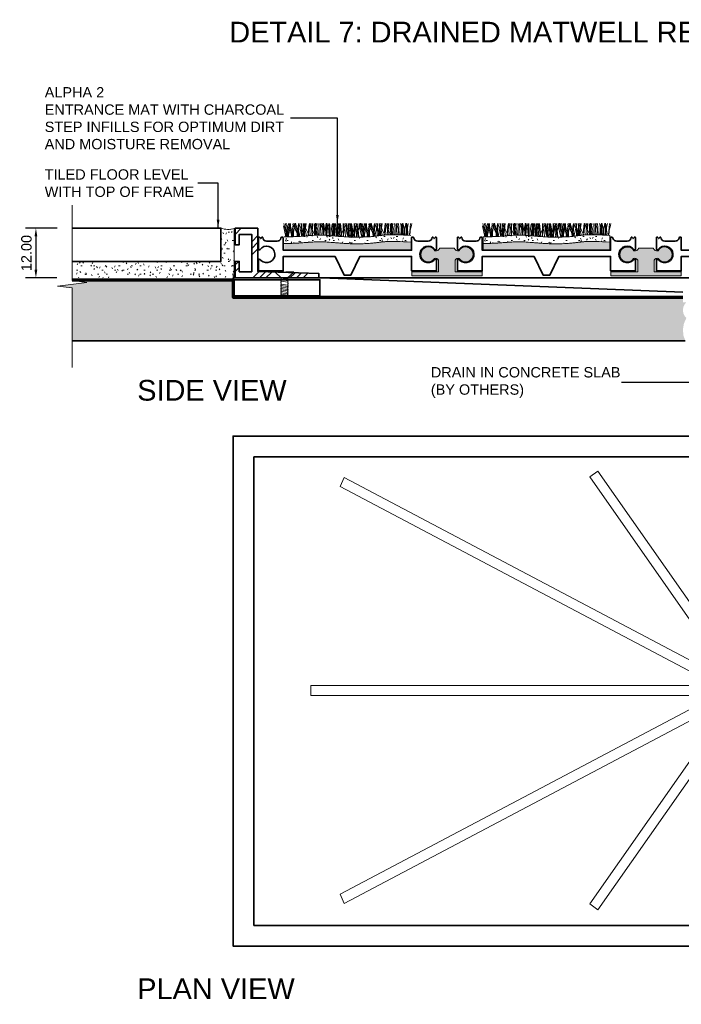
# Model space of a CAD drawing. Header units: millimetres. Extents: x -175 to 170, y -160 to 78.
# Tile 1 of 3: x -175 to -15, y -160 to 78. Entities that reach past the tile are written whole.
import ezdxf

# ---------------------------------------------------------------- set-up
doc = ezdxf.new("R2010")
doc.units = ezdxf.units.MM
for name, color, linetype, lineweight in [('FS-DETAIL', 3, 'Continuous', 35), ('FS-DETAIL-HATCH', 253, 'Continuous', 13), ('FS-DETAIL-THIN', 8, 'Continuous', 18), ('FS-DETAIL-WIDE', 4, 'Continuous', 70), ('FS-DIM', 14, 'Continuous', 15), ('FS-TEXT', 7, 'Continuous', 25)]:
    doc.layers.add(name, color=color, linetype=linetype, lineweight=lineweight)
doc.styles.add('Arial', font='arial.ttf', dxfattribs={"height": 2.5})
doc.dimstyles.new('Diagonal_2.5mm Arial', dxfattribs={"dimtxt": 2.5, "dimasz": 2, "dimexe": 2.5, "dimexo": 5, "dimgap": 1, "dimtad": 1, "dimzin": 0, "dimdsep": 46, "dimtxsty": 'Arial', "dimcen": 2, "dimdle": 4, "dimclrd": 256, "dimclre": 256, "dimclrt": 50, "dimaunit": 1, "dimadec": 0, "dimazin": 0, "dimtfac": 1, "dimtix": 1, "dimtmove": 2, "dimatfit": 3, "dimfxl": 1, "dimtvp": 1, "dimtolj": 1, "dimtzin": 0, "dimarcsym": 0})
doc.dimstyles.new('Diagonal_2.5mm Arial$7', dxfattribs={"dimtxt": 2.5, "dimasz": 2, "dimexe": 2.5, "dimexo": 5, "dimgap": 1, "dimtad": 0, "dimzin": 0, "dimdsep": 46, "dimtxsty": 'Arial', "dimcen": 2, "dimdle": 4, "dimclrd": 1, "dimclre": 256, "dimclrt": 7, "dimaunit": 1, "dimadec": 0, "dimazin": 0, "dimtfac": 1, "dimtix": 1, "dimtmove": 2, "dimatfit": 3, "dimfxl": 1, "dimtvp": 1, "dimtolj": 1, "dimtzin": 0, "dimarcsym": 0})

# ---------------------------------------------------------------- blocks, each defined once
blk = doc.blocks.new('SCREW_DETAIL6')
for p, q in [((3359.44, 1426.56), (3361.19, 1427.24)), ((3359.52, 1426.92), (3359.59, 1426.62)), ((3359.52, 1426.22), (3361.27, 1426.9)), ((3359.6, 1425.88), (3361.35, 1426.56)), ((3361.01, 1427.27), (3361.03, 1427.18)), ((3359.76, 1425.2), (3361.51, 1425.87)), ((3359.84, 1424.86), (3361.59, 1425.53)), ((3359.92, 1424.51), (3361.67, 1425.19)), ((3360, 1424.17), (3361.75, 1424.85)), ((3360.08, 1423.83), (3361.83, 1424.51)), ((3360.16, 1423.49), (3361.91, 1424.17)), ((3360.24, 1423.15), (3361.99, 1423.82)), ((3360.32, 1422.81), (3362.07, 1423.48)), ((3360.41, 1422.47), (3362.15, 1423.14))]:
    blk.add_line(p, q)
at = {"flags": 128}
for points in [[(3360.2, 1428.59), (3362.16, 1429.05), (3362.1, 1428.96)], [(3362.1, 1428.96), (3361, 1427.31), (3361.01, 1427.27)], [(3359.65, 1428.46), (3357.7, 1428), (3357.96, 1427.85)], [(3357.96, 1427.85), (3359.51, 1426.96), (3359.52, 1426.92)]]:
    blk.add_lwpolyline(points, dxfattribs=at)
for centre, start, end in [((3359.46, 1426.39), 289.2481, 97.9909), ((3359.54, 1426.05), 289.2481, 97.9909), ((3361.24, 1427.07), 108.5789, 277.3217), ((3361.32, 1426.73), 108.5789, 277.3217), ((3361.4, 1426.39), 108.5789, 277.3217), ((3361.48, 1426.05), 108.5789, 277.3217), ((3359.62, 1425.71), 289.2481, 97.9909), ((3359.7, 1425.36), 289.2481, 97.9909), ((3359.78, 1425.02), 289.2481, 97.9909), ((3359.87, 1424.68), 289.2481, 97.9909), ((3359.95, 1424.34), 289.2481, 97.9909), ((3360.03, 1424), 289.2481, 97.9909), ((3360.11, 1423.66), 289.2481, 97.9909), ((3361.56, 1425.71), 108.5789, 277.3217), ((3361.64, 1425.36), 108.5789, 277.3217), ((3361.73, 1425.02), 108.5789, 277.3217), ((3361.81, 1424.68), 108.5789, 277.3217), ((3361.89, 1424.34), 108.5789, 277.3217), ((3361.97, 1424), 108.5789, 277.3217), ((3362.05, 1423.66), 108.5789, 277.3217), ((3360.19, 1423.32), 289.2481, 97.9909), ((3360.27, 1422.97), 289.2481, 97.9909), ((3360.35, 1422.63), 289.2481, 97.9909), ((3360.43, 1422.29), 58.4639, 97.9909), ((3362.13, 1423.32), 108.5789, 277.3217), ((3362.21, 1422.97), 108.5789, 271.946)]:
    blk.add_arc(centre, 0.176, start, end)
blk = doc.blocks.new('CARPET-H-PROFILE-ALPHA')
for p, q in [((0.39, 0), (-0.21, 2.61)), ((0.46, 0.96), (-0.11, 3.23)), ((0.51, 0.96), (0.31, 3.23)), ((0.61, 2.87), (0.53, 3.23)), ((1.09, 0), (0.61, 2.87)), ((0.8, 0.96), (1, 3.23)), ((0.85, 0.96), (1.43, 3.23)), ((0.92, 0), (1.53, 2.61)), ((1.25, 2.61), (1.25, 3.23)), ((1.55, 2.19), (1.25, 3.23)), ((1.85, 0.02), (1.25, 2.61)), ((1.93, 0.96), (1.35, 3.23)), ((1.53, 2.61), (1.53, 3.23)), ((1.69, 0.02), (2.16, 2.87)), ((2.11, 2.98), (2.15, 3.23)), ((3.43, 0.17), (2.11, 2.98)), ((2.16, 2.87), (2.25, 3.23)), ((2.26, 0.96), (2.46, 3.23)), ((2.39, 2.19), (2.7, 3.28)), ((3.09, 0.96), (2.51, 3.23)), ((3.01, 2.19), (2.7, 3.28)), ((3.13, 0.07), (3.33, 2.57)), ((3.33, 2.57), (3.46, 3.23)), ((3.43, 0.96), (3.63, 3.23)), ((3.57, 0.09), (4.15, 2.61)), ((3.58, 2.98), (3.62, 3.23)), ((4.88, 0.19), (3.58, 2.98)), ((4.55, 0.96), (3.98, 3.23)), ((4.15, 2.61), (4.15, 3.23)), ((4.22, 3.23), (4.15, 0.13)), ((4.34, 0.14), (4.79, 2.87)), ((4.8, 0.18), (4.61, 3.23)), ((4.74, 2.98), (4.78, 3.23)), ((6, 0.27), (4.74, 2.98)), ((4.79, 2.87), (4.87, 3.23)), ((4.89, 0.96), (5.09, 3.23)), ((5.09, 1.56), (5.31, 3.23)), ((5.77, 0.25), (5.95, 2.57)), ((5.95, 2.57), (6.08, 3.22)), ((6.26, 0.29), (6.08, 3.22)), ((6.2, 2.98), (6.24, 3.25)), ((7.42, 0.36), (6.2, 2.98)), ((6.35, 2.72), (6.24, 3.25)), ((6.65, 1.59), (6.35, 2.72)), ((6.63, 3.23), (6.7, 2.27)), ((6.84, 3.23), (6.78, 0.32)), ((7.42, 0.36), (7.24, 3.23)), ((7.29, 1.82), (7.4, 2.64)), ((7.4, 2.64), (7.56, 3.3)), ((7.56, 2.94), (7.56, 3.3)), ((7.56, 1.63), (7.56, 2.94)), ((7.71, 1.56), (7.94, 3.23)), ((7.81, 2.72), (7.71, 3.23)), ((8.11, 1.59), (7.81, 2.72)), ((8.34, 3.23), (8.39, 2.83)), ((8.39, 2.83), (8.46, 1.78)), ((8.88, 0.38), (8.7, 3.23)), ((8.75, 1.82), (8.86, 2.64)), ((8.86, 2.64), (9.01, 3.24)), ((8.98, 2.72), (8.87, 3.23)), ((9.28, 1.59), (8.98, 2.72)), ((9.25, 3.23), (9.33, 2.27)), ((9.61, 2.64), (9.44, 3.3)), ((9.44, 2.94), (9.44, 3.3)), ((9.44, 1.63), (9.44, 2.94)), ((9.72, 1.82), (9.61, 2.64)), ((9.91, 1.82), (10.03, 2.64)), ((10.08, 2.83), (10.01, 1.78)), ((10.03, 2.64), (10.19, 3.3)), ((10.13, 3.23), (10.08, 2.83)), ((10.19, 2.94), (10.19, 3.3)), ((10.19, 1.63), (10.19, 2.94)), ((10.38, 3.23), (10.31, 2.27)), ((10.44, 2.72), (10.34, 3.23)), ((10.36, 1.59), (10.66, 2.72)), ((10.74, 1.59), (10.44, 2.72)), ((10.66, 2.72), (10.76, 3.23)), ((10.91, 2.94), (10.91, 3.23)), ((10.91, 1.63), (10.91, 2.94)), ((10.96, 3.23), (11.01, 2.83)), ((11.01, 2.83), (11.09, 1.78)), ((11.38, 1.82), (11.49, 2.64)), ((11.49, 2.64), (11.64, 3.24)), ((11.92, 1.56), (11.7, 3.23)), ((11.84, 3.23), (11.77, 2.27)), ((12.23, 2.64), (12.07, 3.3)), ((12.07, 2.94), (12.07, 3.3)), ((12.07, 1.63), (12.07, 2.94)), ((12.21, 0.18), (12.39, 3.23)), ((12.35, 1.82), (12.23, 2.64)), ((12.71, 2.83), (12.63, 1.78)), ((12.76, 3.23), (12.71, 2.83)), ((12.79, 3.23), (12.86, 0.13)), ((13, 3.23), (12.93, 2.27)), ((12.98, 1.59), (13.28, 2.72)), ((13.38, 1.56), (13.16, 3.23)), ((13.28, 2.72), (13.39, 3.23)), ((13.53, 2.94), (13.53, 3.23)), ((13.53, 1.63), (13.53, 2.94)), ((13.68, 2.57), (13.55, 3.23)), ((13.58, 0.17), (14.9, 2.98)), ((13.88, 0.05), (13.68, 2.57)), ((14.26, 3.23), (14.32, 0.13)), ((14.54, 1.56), (14.32, 3.23)), ((14.47, 3.23), (14.4, 2.27)), ((14.84, 2.87), (14.76, 3.23)), ((14.82, 0.02), (15.02, 3.22)), ((15.33, -0.04), (14.84, 2.87)), ((14.9, 2.98), (14.86, 3.23)), ((15.15, 2.57), (15.02, 3.22)), ((15.35, -0.04), (15.15, 2.57)), ((15.42, 3.23), (15.48, 0.13)), ((15.48, 2.61), (15.48, 3.23)), ((16.11, -0.07), (15.48, 2.61)), ((16.01, 1.56), (15.79, 3.23)), ((16.21, 0.96), (16.01, 3.23)), ((16.31, 2.57), (16.18, 3.23)), ((16.21, 0.17), (17.52, 2.98)), ((16.31, 2.87), (16.23, 3.23)), ((16.8, -0.06), (16.31, 2.87)), ((16.52, -0.09), (16.31, 2.57)), ((16.55, 0.96), (17.12, 3.23)), ((16.88, 3.23), (16.95, 0.13)), ((16.95, 2.61), (16.95, 3.23)), ((17.24, 2.19), (16.95, 3.23)), ((17.58, -0.1), (16.95, 2.61)), ((17.47, 2.87), (17.39, 3.23)), ((17.96, -0.06), (17.47, 2.87)), ((17.52, 2.98), (17.48, 3.23)), ((17.77, 2.57), (17.64, 3.23)), ((17.98, -0.1), (17.77, 2.57)), ((18.08, 2.19), (18.4, 3.28)), ((18.11, 2.61), (18.11, 3.23)), ((18.73, -0.09), (18.11, 2.61)), ((18.78, 0.96), (18.21, 3.23)), ((18.71, 2.19), (18.4, 3.28)), ((18.83, 0.96), (18.63, 3.23)), ((18.93, 2.87), (18.85, 3.23)), ((19.42, -0.06), (18.93, 2.87)), ((19.12, 0.96), (19.32, 3.23)), ((19.17, 0.96), (19.75, 3.23)), ((19.22, -0.07), (19.85, 2.61)), ((19.57, 2.61), (19.57, 3.23)), ((19.87, 2.19), (19.57, 3.23)), ((20.18, -0.02), (19.57, 2.61)), ((20.25, 0.96), (19.67, 3.23)), ((19.85, 2.61), (19.85, 3.23)), ((20, -0.03), (20.48, 2.87)), ((20.43, 2.98), (20.47, 3.23)), ((21.74, 0.17), (20.43, 2.98)), ((20.48, 2.87), (20.57, 3.23)), ((20.58, 0.96), (20.78, 3.23)), ((20.71, 2.19), (21.02, 3.28)), ((21.41, 0.96), (20.83, 3.23)), ((21.33, 2.19), (21.02, 3.28)), ((21.45, 0.08), (21.65, 2.57)), ((21.65, 2.57), (21.78, 3.23)), ((21.74, 0.96), (21.95, 3.23)), ((21.9, 2.98), (21.94, 3.23)), ((21.9, 0.14), (22.47, 2.61)), ((23.15, 0.29), (21.92, 2.93)), ((22.87, 0.96), (22.29, 3.23)), ((22.47, 2.61), (22.47, 3.23)), ((22.53, 3.23), (22.47, 0.2)), ((22.67, 0.23), (23.11, 2.87)), ((23.12, 0.29), (22.93, 3.23)), ((23.06, 2.98), (23.1, 3.23)), ((24.26, 0.4), (23.06, 2.98)), ((23.11, 2.87), (23.19, 3.23)), ((23.21, 0.96), (23.41, 3.23)), ((23.41, 1.56), (23.63, 3.23)), ((24.1, 0.39), (24.27, 2.57)), ((24.27, 2.57), (24.4, 3.22)), ((24.57, 0.43), (24.4, 3.22)), ((24.52, 2.98), (24.56, 3.25)), ((25.69, 0.47), (24.52, 2.98)), ((24.67, 2.72), (24.56, 3.25)), ((24.97, 1.59), (24.67, 2.72)), ((24.95, 3.23), (25.02, 2.27)), ((25.16, 3.23), (25.1, 0.47)), ((25.73, 0.47), (25.56, 3.23)), ((25.61, 1.82), (25.72, 2.64)), ((25.72, 2.64), (25.88, 3.3)), ((25.88, 2.94), (25.88, 3.3)), ((25.88, 1.63), (25.88, 2.94)), ((26.03, 1.56), (26.25, 3.23)), ((26.13, 2.72), (26.03, 3.23)), ((26.43, 1.59), (26.13, 2.72)), ((26.66, 3.23), (26.71, 2.83)), ((26.71, 2.83), (26.78, 1.78)), ((27.19, 0.48), (27.02, 3.23)), ((27.07, 1.82), (27.18, 2.64)), ((27.18, 2.64), (27.33, 3.24)), ((27.29, 2.72), (27.19, 3.23)), ((27.59, 1.59), (27.29, 2.72)), ((27.57, 3.23), (27.65, 2.27)), ((28.22, 2.64), (28.07, 3.24)), ((28.33, 1.82), (28.22, 2.64)), ((28.23, 1.82), (28.34, 2.64)), ((28.34, 2.64), (28.51, 3.3)), ((28.51, 2.94), (28.51, 3.3)), ((28.51, 1.63), (28.51, 2.94)), ((28.69, 2.83), (28.62, 1.78)), ((28.76, 2.72), (28.66, 3.23)), ((28.74, 3.23), (28.69, 2.83)), ((29.06, 1.59), (28.76, 2.72)), ((28.97, 1.59), (29.27, 2.72)), ((29.27, 2.72), (29.37, 3.23)), ((29.28, 3.23), (29.33, 2.83)), ((29.33, 2.83), (29.41, 1.78)), ((29.52, 2.94), (29.52, 3.3)), ((29.68, 2.64), (29.52, 3.3)), ((29.52, 1.63), (29.52, 2.94)), ((29.79, 1.82), (29.68, 2.64)), ((29.7, 1.82), (29.81, 2.64)), ((29.81, 2.64), (29.96, 3.24)), ((30.45, 3.23), (30.38, 2.27)), ((30.43, 1.59), (30.73, 2.72)), ((30.73, 2.72), (30.83, 3.23)), ((1.12, 0), (0.39, 2.19)), ((0.55, 0), (0.46, 0.96)), ((0.51, 0), (0.51, 0.96)), ((0.77, 0), (0.85, 0.96)), ((0.8, 0), (0.8, 0.96)), ((2.27, 0.03), (1.55, 2.19)), ((1.66, 0.01), (2.39, 2.19)), ((2.01, 0.02), (1.93, 0.96)), ((2.26, 0.03), (2.26, 0.96)), ((3.71, 0.1), (3.01, 2.19)), ((3.17, 0.07), (3.09, 0.96)), ((3.43, 0.08), (3.43, 0.96)), ((3.43, 0.08), (3.43, 0.17)), ((4.62, 0.17), (4.55, 0.96)), ((4.89, 0.19), (4.89, 0.96)), ((5.36, 0.22), (5.09, 1.56)), ((6.65, 0.92), (6.65, 1.59)), ((6.82, 0.33), (6.65, 0.92)), ((6.7, 2.27), (6.81, 0.47)), ((6.81, 0.47), (6.8, 0.33)), ((7.4, 1.29), (7.29, 1.82)), ((7.48, 0.77), (7.4, 1.29)), ((7.44, 0.36), (7.48, 0.77)), ((7.64, 0.37), (7.56, 1.63)), ((7.96, 0.37), (7.71, 1.56)), ((8.11, 0.92), (8.11, 1.59)), ((8.27, 0.38), (8.11, 0.92)), ((8.46, 1.78), (8.46, 0.58)), ((8.46, 0.58), (8.47, 0.38)), ((8.86, 1.29), (8.75, 1.82)), ((8.94, 0.77), (8.86, 1.29)), ((8.9, 0.37), (8.94, 0.77)), ((9.28, 0.92), (9.28, 1.59)), ((9.43, 0.37), (9.28, 0.92)), ((9.33, 2.27), (9.44, 0.47)), ((9.37, 0.37), (9.44, 1.63)), ((9.44, 0.47), (9.43, 0.37)), ((9.53, 0.77), (9.61, 1.29)), ((9.57, 0.36), (9.53, 0.77)), ((9.61, 1.29), (9.72, 1.82)), ((10.03, 1.29), (9.91, 1.82)), ((10.01, 0.58), (10, 0.34)), ((10.01, 1.78), (10.01, 0.58)), ((10.1, 0.77), (10.03, 1.29)), ((10.06, 0.34), (10.1, 0.77)), ((10.31, 2.27), (10.19, 0.47)), ((10.27, 0.33), (10.19, 1.63)), ((10.19, 0.33), (10.36, 0.92)), ((10.19, 0.47), (10.2, 0.33)), ((10.36, 0.92), (10.36, 1.59)), ((10.74, 0.92), (10.74, 1.59)), ((10.92, 0.28), (10.74, 0.92)), ((10.83, 0.29), (10.91, 1.63)), ((11.09, 1.78), (11.09, 0.58)), ((11.09, 0.58), (11.1, 0.27)), ((11.49, 1.29), (11.38, 1.82)), ((11.56, 0.77), (11.49, 1.29)), ((11.52, 0.24), (11.56, 0.77)), ((11.65, 0.23), (11.92, 1.56)), ((11.77, 2.27), (11.66, 0.47)), ((11.66, 0.47), (11.67, 0.22)), ((11.98, 0.2), (12.07, 1.63)), ((12.16, 0.77), (12.23, 1.29)), ((12.21, 0.18), (12.16, 0.77)), ((12.23, 1.29), (12.35, 1.82)), ((12.63, 0.58), (12.62, 0.15)), ((12.63, 1.78), (12.63, 0.58)), ((12.76, 0.13), (12.98, 0.92)), ((12.93, 2.27), (12.82, 0.47)), ((12.82, 0.47), (12.84, 0.13)), ((12.98, 0.92), (12.98, 1.59)), ((13.09, 0.11), (13.38, 1.56)), ((13.44, 0.08), (13.53, 1.63)), ((13.58, 0.07), (13.58, 0.17)), ((14.23, 0.02), (14.54, 1.56)), ((14.4, 2.27), (14.28, 0.47)), ((14.28, 0.47), (14.31, 0.02)), ((14.32, 0.13), (14.32, 0.02)), ((14.81, -0.01), (14.82, 0.02)), ((15.48, 0.13), (15.48, -0.05)), ((15.68, -0.06), (16.01, 1.56)), ((16.21, -0.08), (16.21, 0.96)), ((16.21, -0.08), (16.21, 0.17)), ((16.45, -0.08), (16.55, 0.96)), ((16.95, 0.13), (16.94, -0.1)), ((18.01, -0.1), (17.24, 2.19)), ((17.32, -0.1), (18.08, 2.19)), ((19.46, -0.06), (18.71, 2.19)), ((18.87, -0.09), (18.78, 0.96)), ((18.83, -0.09), (18.83, 0.96)), ((19.08, -0.08), (19.17, 0.96)), ((19.12, -0.08), (19.12, 0.96)), ((20.6, 0.01), (19.87, 2.19)), ((19.97, -0.04), (20.71, 2.19)), ((20.33, -0.01), (20.25, 0.96)), ((20.58, 0.01), (20.58, 0.96)), ((22.01, 0.15), (21.33, 2.19)), ((21.48, 0.09), (21.41, 0.96)), ((21.74, 0.12), (21.74, 0.96)), ((21.74, 0.12), (21.74, 0.17)), ((22.93, 0.27), (22.87, 0.96)), ((23.21, 0.3), (23.21, 0.96)), ((23.65, 0.36), (23.41, 1.56)), ((24.97, 0.92), (24.97, 1.59)), ((25.1, 0.47), (24.97, 0.92)), ((25.02, 2.27), (25.13, 0.47)), ((25.72, 1.29), (25.61, 1.82)), ((25.79, 0.77), (25.72, 1.29)), ((25.77, 0.47), (25.79, 0.77)), ((25.95, 0.47), (25.88, 1.63)), ((26.26, 0.47), (26.03, 1.56)), ((26.43, 0.92), (26.43, 1.59)), ((26.56, 0.47), (26.43, 0.92)), ((26.78, 1.78), (26.78, 0.58)), ((26.78, 0.58), (26.79, 0.47)), ((27.18, 1.29), (27.07, 1.82)), ((27.26, 0.77), (27.18, 1.29)), ((27.23, 0.48), (27.26, 0.77)), ((27.59, 0.92), (27.59, 1.59)), ((27.73, 0.46), (27.59, 0.92)), ((27.65, 2.27), (27.76, 0.47)), ((27.76, 0.47), (27.76, 0.45)), ((28.14, 0.77), (28.22, 1.29)), ((28.17, 0.43), (28.14, 0.77)), ((28.22, 1.29), (28.33, 1.82)), ((28.34, 1.29), (28.23, 1.82)), ((28.42, 0.77), (28.34, 1.29)), ((28.39, 0.42), (28.42, 0.77)), ((28.58, 0.41), (28.51, 1.63)), ((28.62, 0.58), (28.61, 0.41)), ((28.62, 1.78), (28.62, 0.58)), ((28.82, 0.4), (28.97, 0.92)), ((28.97, 0.92), (28.97, 1.59)), ((29.06, 0.92), (29.06, 1.59)), ((29.21, 0.38), (29.06, 0.92)), ((29.41, 1.78), (29.41, 0.58)), ((29.41, 0.58), (29.41, 0.37)), ((29.44, 0.37), (29.52, 1.63)), ((29.61, 0.77), (29.68, 1.29)), ((29.64, 0.36), (29.61, 0.77)), ((29.68, 1.29), (29.79, 1.82)), ((29.81, 1.29), (29.7, 1.82)), ((29.88, 0.77), (29.81, 1.29)), ((29.84, 0.35), (29.88, 0.77)), ((30.26, 0.33), (30.43, 0.92)), ((30.38, 2.27), (30.27, 0.47)), ((30.27, 0.47), (30.28, 0.33)), ((30.43, 0.92), (30.43, 1.59)), ((16.79, -0.1), (16.8, -0.06)), ((17.95, -0.11), (17.96, -0.06))]:
    blk.add_line(p, q)
blk = doc.blocks.new('*D2')
at = {"layer": 'Defpoints', "color": 0, "transparency": 16777216}
for p in [(-161.15, 27.66), (-171.26, 15.66), (-161.23, 15.66)]:
    blk.add_point(p, dxfattribs=at)
at = {"layer": 'FS-DIM', "lineweight": -2, "transparency": 16777216}
for p, q in [((-166.15, 27.66), (-173.76, 27.66)), ((-171.26, 25.66), (-171.26, 17.66)), ((-166.23, 15.66), (-173.76, 15.66))]:
    blk.add_line(p, q, dxfattribs=at)
at = {"layer": 'FS-DIM', "transparency": 16777216}
for points in [[(-171.6, 25.66), (-170.93, 25.66), (-171.26, 27.66)], [(-171.6, 17.66), (-170.93, 17.66), (-171.26, 15.66)]]:
    blk.add_solid(points, dxfattribs=at)
at = {"layer": 'FS-DIM', "color": 50, "transparency": 16777216, "insert": (-173.54, 21.66), "char_height": 2.5, "attachment_point": 5, "rotation": 90, "style": 'Arial'}
blk.add_mtext('\\A1;12.00', dxfattribs=at)

msp = doc.modelspace()

# ---------------------------------------------------------------- hatches: boundary and pattern name
at = {"layer": 'FS-DETAIL-HATCH'}
h = msp.add_hatch(dxfattribs=at)
h.set_pattern_fill('FP_3', color=256, style=0, pattern_type=2)
h.set_pattern_definition([(0, (-1518.8235, -3298.6579), (4.064, 1.016), [0.335, -2.713, 0.335, -2.713, -16.256]), (0, (-1518.8235, -3298.6579), (4.064, 1.016), [-6.096, 0.335, -5.761, 0.335, -2.713, -7.112]), (0, (-1518.8235, -3298.6579), (4.064, 1.016), [-15.24, 0.335, -1.697, 0.335, -4.745]), (120, (-1517.2995, -3298.1499), (-2.9118818, 3.01152724), [0.335, -2.713, 0.335, -2.713, -16.256]), (120, (-1517.2995, -3298.1499), (-2.9118818, 3.01152724), [-6.096, 0.335, -5.761, 0.335, -2.713, -7.112]), (120, (-1517.2995, -3298.1499), (-2.9118818, 3.01152724), [-15.24, 0.335, -1.697, 0.335, -4.745]), (240, (-1516.7915, -3296.1179), (-1.1521182, -4.02752724), [0.335, -2.713, 0.335, -2.713, -16.256]), (240, (-1516.7915, -3296.1179), (-1.1521182, -4.02752724), [-6.096, 0.335, -5.761, 0.335, -2.713, -7.112]), (240, (-1516.7915, -3296.1179), (-1.1521182, -4.02752724), [-15.24, 0.335, -1.697, 0.335, -4.745])])
h.paths.add_polyline_path([(-162.506, 15.678), (-123.346, 15.678), (-123.346, 27.598), (-124.417, 27.395), (-125.506, 27.423), (-126.564, 27.682), (-126.564, 19.662), (-162.506, 19.662), (-162.506, 16.567)], flags=0)
h = msp.add_hatch(dxfattribs=at)
h.set_pattern_fill('FP_3', color=256, style=0, pattern_type=2)
h.set_pattern_definition([(45, (-1518.8235, -3298.658), (-4.490128, 4.490128), []), (45, (-1517.2365, -3298.658), (9e-16, 8.980256), []), (45, (-1520.4105, -3298.658), (9e-16, 8.980256), [])])
h.paths.add_polyline_path([(-123.158, 15.662), (-102.958, 15.662), (-102.958, 16.736), (-117.658, 17.18), (-117.658, 27.662), (-123.158, 27.662), (-123.158, 23.662), (-122.158, 23.662), (-122.158, 26.162), (-119.158, 26.162), (-119.158, 17.162), (-122.158, 17.162), (-122.158, 19.662), (-123.158, 19.662)], flags=0)
h = msp.add_hatch(dxfattribs=at)
h.set_pattern_fill('FP_4', color=256, style=0, pattern_type=2)
h.set_pattern_definition([(0, (-1518.8235, -3298.6579), (4.064, 1.016), [0.335, -2.713, 0.335, -2.713, -16.256]), (0, (-1518.8235, -3298.6579), (4.064, 1.016), [-6.096, 0.335, -5.761, 0.335, -2.713, -7.112]), (0, (-1518.8235, -3298.6579), (4.064, 1.016), [-15.24, 0.335, -1.697, 0.335, -4.745]), (120, (-1517.2995, -3298.1499), (-2.9118818, 3.01152724), [0.335, -2.713, 0.335, -2.713, -16.256]), (120, (-1517.2995, -3298.1499), (-2.9118818, 3.01152724), [-6.096, 0.335, -5.761, 0.335, -2.713, -7.112]), (120, (-1517.2995, -3298.1499), (-2.9118818, 3.01152724), [-15.24, 0.335, -1.697, 0.335, -4.745]), (240, (-1516.7915, -3296.1179), (-1.1521182, -4.02752724), [0.335, -2.713, 0.335, -2.713, -16.256]), (240, (-1516.7915, -3296.1179), (-1.1521182, -4.02752724), [-6.096, 0.335, -5.761, 0.335, -2.713, -7.112]), (240, (-1516.7915, -3296.1179), (-1.1521182, -4.02752724), [-15.24, 0.335, -1.697, 0.335, -4.745])])
h.paths.add_polyline_path([(-93.365, 23.886), (-92.206, 23.91), (-91.058, 23.969), (-89.929, 24.064), (-88.829, 24.194), (-87.693, 24.345), (-86.206, 24.458), (-83.904, 24.463), (-80.701, 24.306), (-80.701, 25.909), (-83.998, 26.071), (-86.206, 26.062), (-87.693, 25.948), (-88.829, 25.797), (-89.929, 25.668), (-91.058, 25.573), (-92.206, 25.513), (-93.365, 25.489), (-94.523, 25.499), (-95.67, 25.539), (-96.794, 25.6), (-98.93, 25.762), (-100.918, 25.915), (-101.873, 25.961), (-102.832, 25.977), (-103.839, 25.956), (-104.94, 25.895), (-107.456, 25.699), (-108.797, 25.627), (-110.116, 25.599), (-111.289, 25.595), (-111.289, 23.991), (-110.116, 23.995), (-108.797, 24.023), (-107.456, 24.096), (-104.94, 24.292), (-103.839, 24.353), (-102.832, 24.373), (-101.873, 24.358), (-100.918, 24.311), (-98.93, 24.158), (-96.794, 23.996), (-95.67, 23.935), (-94.523, 23.896)], flags=0)
for points in [[(-88.829, 22.413), (-80.701, 22.413), (-80.701, 24.306), (-82.886, 24.413), (-86.798, 24.413), (-87.693, 24.345), (-88.829, 24.194), (-89.929, 24.064), (-91.058, 23.969), (-92.206, 23.91), (-93.365, 23.886), (-94.523, 23.896), (-95.67, 23.935), (-96.794, 23.996), (-98.93, 24.158), (-100.918, 24.311), (-101.873, 24.358), (-102.832, 24.373), (-103.839, 24.353), (-104.94, 24.292), (-107.456, 24.096), (-108.797, 24.023), (-110.116, 23.995), (-111.289, 23.991), (-111.289, 22.413), (-89.929, 22.413)], [(-40.764, 22.413), (-32.635, 22.413), (-32.635, 24.306), (-34.821, 24.413), (-38.733, 24.413), (-39.628, 24.345), (-40.764, 24.194), (-41.864, 24.064), (-42.993, 23.969), (-44.141, 23.91), (-45.3, 23.886), (-46.458, 23.896), (-47.605, 23.935), (-48.729, 23.996), (-50.865, 24.158), (-52.853, 24.311), (-53.808, 24.358), (-54.767, 24.373), (-55.774, 24.353), (-56.875, 24.292), (-59.39, 24.096), (-60.732, 24.023), (-62.05, 23.995), (-63.224, 23.991), (-63.224, 22.413), (-41.864, 22.413)], [(-80.508, 16.145), (-63.5, 16.145), (-63.5, 17.145), (-70.004, 17.145), (-70.004, 19.968), (-69.903, 20.132), (-69.764, 20.267), (-69.597, 20.364), (-69.412, 20.417), (-69.219, 20.425), (-69.03, 20.385), (-68.748, 20.038), (-68.389, 19.771), (-67.974, 19.601), (-67.531, 19.539), (-67.086, 19.588), (-66.667, 19.745), (-66.299, 20.002), (-66.007, 20.341), (-65.807, 20.742), (-65.713, 21.179), (-65.73, 21.627), (-65.856, 22.056), (-66.085, 22.441), (-66.402, 22.758), (-66.787, 22.986), (-67.217, 23.112), (-67.665, 23.128), (-68.102, 23.033), (-68.503, 22.833), (-68.841, 22.54), (-69.097, 22.172), (-69.377, 22.18), (-69.648, 22.254), (-69.893, 22.39), (-70.1, 22.58), (-70.256, 22.813), (-73.753, 22.813), (-73.909, 22.58), (-74.115, 22.39), (-74.361, 22.254), (-74.632, 22.18), (-74.912, 22.172), (-75.168, 22.54), (-75.506, 22.833), (-75.907, 23.033), (-76.344, 23.128), (-76.792, 23.112), (-77.222, 22.986), (-77.607, 22.758), (-77.924, 22.441), (-78.153, 22.056), (-78.279, 21.627), (-78.296, 21.179), (-78.202, 20.742), (-78.002, 20.341), (-77.709, 20.002), (-77.342, 19.745), (-76.923, 19.588), (-76.478, 19.539), (-76.025, 19.605), (-75.62, 19.771), (-75.261, 20.038), (-74.979, 20.385), (-74.79, 20.425), (-74.597, 20.417), (-74.412, 20.364), (-74.245, 20.267), (-74.106, 20.132), (-74.004, 19.968), (-74.004, 17.145), (-80.508, 17.145)], [(-15.435, 16.145), (-15.435, 17.145), (-21.939, 17.145), (-21.939, 19.968), (-21.837, 20.132), (-21.699, 20.267), (-21.532, 20.364), (-21.347, 20.417), (-21.154, 20.425), (-20.965, 20.385), (-20.683, 20.038), (-20.323, 19.771), (-19.909, 19.601), (-19.466, 19.539), (-19.021, 19.588), (-18.601, 19.745), (-18.234, 20.002), (-17.942, 20.341), (-17.742, 20.742), (-17.648, 21.179), (-17.664, 21.627), (-17.791, 22.056), (-18.02, 22.441), (-18.337, 22.758), (-18.722, 22.986), (-19.152, 23.112), (-19.599, 23.128), (-20.037, 23.033), (-20.437, 22.833), (-20.776, 22.54), (-21.032, 22.172), (-21.312, 22.18), (-21.583, 22.254), (-21.828, 22.39), (-22.035, 22.58), (-22.191, 22.813), (-25.688, 22.813), (-25.844, 22.58), (-26.05, 22.39), (-26.296, 22.254), (-26.566, 22.18), (-26.847, 22.172), (-27.102, 22.54), (-27.441, 22.833), (-27.858, 23.036), (-28.279, 23.128), (-28.727, 23.112), (-29.156, 22.986), (-29.542, 22.758), (-29.858, 22.441), (-30.087, 22.056), (-30.214, 21.627), (-30.231, 21.179), (-30.136, 20.742), (-29.937, 20.341), (-29.644, 20.002), (-29.277, 19.745), (-28.858, 19.588), (-28.413, 19.539), (-27.97, 19.601), (-27.555, 19.771), (-27.196, 20.038), (-26.913, 20.385), (-26.724, 20.425), (-26.532, 20.417), (-26.346, 20.364), (-26.18, 20.267), (-26.041, 20.132), (-25.939, 19.968), (-25.939, 17.145), (-32.443, 17.145), (-32.443, 16.145), (-23.939, 16.145)]]:
    msp.add_hatch(color=256, dxfattribs=at).paths.add_polyline_path(points, flags=0)
h = msp.add_hatch(dxfattribs=at)
h.set_pattern_fill('FP_4', color=256, style=0, pattern_type=2)
h.set_pattern_definition([(0, (-1470.7583, -3298.6579), (4.064, 1.016), [0.335, -2.713, 0.335, -2.713, -16.256]), (0, (-1470.7583, -3298.6579), (4.064, 1.016), [-6.096, 0.335, -5.761, 0.335, -2.713, -7.112]), (0, (-1470.7583, -3298.6579), (4.064, 1.016), [-15.24, 0.335, -1.697, 0.335, -4.745]), (120, (-1469.2343, -3298.1499), (-2.9118818, 3.01152724), [0.335, -2.713, 0.335, -2.713, -16.256]), (120, (-1469.2343, -3298.1499), (-2.9118818, 3.01152724), [-6.096, 0.335, -5.761, 0.335, -2.713, -7.112]), (120, (-1469.2343, -3298.1499), (-2.9118818, 3.01152724), [-15.24, 0.335, -1.697, 0.335, -4.745]), (240, (-1468.7263, -3296.1179), (-1.1521182, -4.02752724), [0.335, -2.713, 0.335, -2.713, -16.256]), (240, (-1468.7263, -3296.1179), (-1.1521182, -4.02752724), [-6.096, 0.335, -5.761, 0.335, -2.713, -7.112]), (240, (-1468.7263, -3296.1179), (-1.1521182, -4.02752724), [-15.24, 0.335, -1.697, 0.335, -4.745])])
h.paths.add_polyline_path([(-45.3, 23.886), (-44.141, 23.91), (-42.993, 23.969), (-41.864, 24.064), (-40.764, 24.194), (-39.628, 24.345), (-38.141, 24.458), (-35.838, 24.463), (-32.635, 24.306), (-32.635, 25.909), (-35.933, 26.071), (-38.141, 26.062), (-39.628, 25.948), (-40.764, 25.797), (-41.864, 25.668), (-42.993, 25.573), (-44.141, 25.513), (-45.3, 25.489), (-46.458, 25.499), (-47.605, 25.539), (-48.729, 25.6), (-50.865, 25.762), (-52.853, 25.915), (-53.808, 25.961), (-54.767, 25.977), (-55.774, 25.956), (-56.875, 25.895), (-59.39, 25.699), (-60.732, 25.627), (-62.05, 25.599), (-63.224, 25.595), (-63.224, 23.991), (-62.05, 23.995), (-60.732, 24.023), (-59.39, 24.096), (-56.875, 24.292), (-55.774, 24.353), (-54.767, 24.373), (-53.808, 24.358), (-52.853, 24.311), (-50.865, 24.158), (-48.729, 23.996), (-47.605, 23.935), (-46.458, 23.896)], flags=0)
h = msp.add_hatch(dxfattribs=at)
h.set_pattern_fill('FP_3', color=256, style=0, pattern_type=2)
h.set_pattern_definition([(50, (-1519.0457, -3298.658), (7.174375, -0.628683), [0.75, -8.25]), (100.45, (-1518.446, -3298.711), (5.785598, 6.893719), [0.64, -7.01]), (46.18, (-1519.046, -3296.658), (10.672662, -1.655812), [1.125, -12.375]), (96.64, (-1518.156, -3296.798), (9.346212, 9.742055), [0.956, -10.517]), (351.184, (-1519.046, -3296.658), (9.346443, 9.74164), [0.9, -9.9]), (21, (-1518.0457, -3297.158), (5.969341, -4.026198), [0.75, -8.25]), (326, (-1518.046, -3297.158), (2.432792, 7.2513), [0.6, -6.6]), (71.451, (-1517.549, -3297.493), (8.402601, 3.225564), [0.637, -7.011]), (37.5, (-1519.0457, -3298.6579), (0.1215986, 3.3289385), [0.025, -6.52, 0.025, -6.7, -6.65]), (37.5, (-1519.0457, -3298.6579), (0.1215986, 3.3289385), [-13.27, 0.025, -6.625]), (7.5, (-1519.0457, -3298.658), (2.6306954, 3.944117), [0.025, -3.82, 0.025, -6.37, -2.55]), (7.5, (-1519.0457, -3298.658), (2.6306954, 3.944117), [-10.24, 0.025, -2.525]), (327.5, (-1521.2757, -3298.658), (5.337887, -0.2253338), [0.025, -2.5, 0.025, -7.8, -10.375]), (327.5, (-1521.2757, -3298.658), (5.337887, -0.2253338), [-10.35, 0.025, -10.35]), (317.5, (-1522.2757, -3298.658), (5.831567, 1.00132), [0.025, -3.25, 0.025, -5.18, -7.375]), (317.5, (-1522.2757, -3298.658), (5.831567, 1.00132), [-8.48, 0.025, -7.35])])
h.paths.add_polyline_path([(-14.434, 0.453), (-14.897, 1.813), (-15.011, 3.245), (-14.77, 4.662), (-14.189, 5.975), (-14.581, 6.441), (-14.855, 6.985), (-14.996, 7.578), (-14.996, 8.187), (-14.855, 8.779), (-14.581, 9.323), (-14.189, 9.789), (-15, 9.789), (-15, 11.039), (-123.689, 11.039), (-123.689, 15.224), (-162.506, 15.224), (-162.506, 15.043), (-158.951, 14.591), (-166.062, 13.688), (-162.506, 13.236), (-162.506, 0.453)])
h.paths.add_polyline_path([(162.506, 15.043), (162.506, 15.224), (123.404, 15.224), (123.404, 11.039), (15, 11.039), (15, 9.789), (14.189, 9.789), (14.581, 9.323), (14.855, 8.779), (14.996, 8.187), (14.996, 7.578), (14.855, 6.985), (14.581, 6.441), (14.189, 5.975), (14.77, 4.662), (15.011, 3.245), (14.897, 1.813), (14.434, 0.453), (162.506, 0.453), (162.506, 13.236), (158.951, 13.688), (166.062, 14.591)])

# ---------------------------------------------------------------- linework, layer by layer
at = {"layer": 'FS-DETAIL'}
for p, q in [((102.958, 15.678), (-102.958, 15.678)), ((-102.333, 15.678), (-15, 12.184))]:
    msp.add_line(p, q, dxfattribs=at)
for points in [[(-162.506, 27.672), (-126.59, 27.672), (-126.59, 19.662), (-162.506, 19.662)], [(-123.627, 15.224), (-123.627, 15.678), (-123.158, 15.678)]]:
    msp.add_lwpolyline(points, dxfattribs=at)
for points in [[(-117.658, 27.662), (-123.158, 27.662), (-123.158, 23.662), (-122.158, 23.662), (-122.158, 26.162), (-119.158, 26.162), (-119.158, 17.162), (-122.158, 17.162), (-122.158, 19.662), (-123.158, 19.662), (-123.158, 15.662), (-102.958, 15.662), (-102.958, 16.736), (-117.658, 17.18)], [(-123.384, 15.224), (-102.696, 15.224), (-102.696, 11.362), (-123.384, 11.362)], [(123.627, -145.661), (-123.627, -145.661), (-123.627, -22.522), (123.627, -22.522)], [(-118.627, -27.522), (118.627, -27.522), (118.627, -140.661), (-118.627, -140.661)]]:
    msp.add_lwpolyline(points, close=True, dxfattribs=at)
at = {"layer": 'FS-DETAIL', "flags": 128}
for points in [[(-111.537, 25.44), (-111.537, 22.337), (-80.537, 22.337), (-80.537, 25.44, -0.6495569), (-79.987, 25.252, 0.3507355), (-79.049, 24.537), (-76.537, 24.537, 0.4118059), (-75.592, 25.434, -0.667183), (-75.329, 25.443), (-75.104, 25.167), (-74.859, 25.437, -0.609352), (-74.537, 25.437), (-74.537, 22.537, -0.5370451), (-74.93, 22.528, 2.6436192), (-75.156, 19.89, -0.3215119), (-74.537, 20.137), (-74.537, 17.337), (-80.537, 17.337), (-80.537, 20.837), (-93.019, 20.837), (-95.206, 16.337), (-96.832, 16.337), (-99.019, 20.837), (-111.537, 20.837), (-111.537, 17.337), (-117.537, 17.337), (-117.537, 20.137, -0.3215119), (-116.918, 19.89, 2.6436192), (-117.144, 22.528, -0.5370451), (-117.537, 22.537), (-117.537, 25.437, -0.609352), (-117.215, 25.437), (-116.97, 25.167), (-116.745, 25.443, -0.667183), (-116.482, 25.434, 0.4118059), (-115.537, 24.537), (-113.026, 24.537, 0.3507355), (-112.087, 25.252, -0.6495569)], [(-63.472, 25.44), (-63.472, 22.337), (-32.472, 22.337), (-32.472, 25.44, -0.6495569), (-31.922, 25.252, 0.3507355), (-30.983, 24.537), (-28.472, 24.537, 0.4118059), (-27.527, 25.434, -0.667183), (-27.264, 25.443), (-27.039, 25.167), (-26.794, 25.437, -0.609352), (-26.472, 25.437), (-26.472, 22.537, -0.5370451), (-26.865, 22.528, 2.6436192), (-27.091, 19.89, -0.3215119), (-26.472, 20.137), (-26.472, 17.337), (-32.472, 17.337), (-32.472, 20.837), (-44.954, 20.837), (-47.141, 16.337), (-48.767, 16.337), (-50.954, 20.837), (-63.472, 20.837), (-63.472, 17.337), (-69.472, 17.337), (-69.472, 20.137, -0.3215119), (-68.853, 19.89, 2.6436192), (-69.078, 22.528, -0.5370451), (-69.472, 22.537), (-69.472, 25.437, -0.609352), (-69.15, 25.437), (-68.905, 25.167), (-68.68, 25.443, -0.667183), (-68.417, 25.434, 0.4118059), (-67.472, 24.537), (-64.96, 24.537, 0.3507355), (-64.022, 25.252, -0.6495569)]]:
    msp.add_lwpolyline(points, format="xyb", close=True, dxfattribs=at)
msp.add_lwpolyline([(-2.889, 20.837), (-15.407, 20.837), (-15.407, 17.337), (-21.407, 17.337), (-21.407, 20.137, -0.3215119), (-20.788, 19.89, 2.6436192), (-21.013, 22.528, -0.5370451), (-21.407, 22.537), (-21.407, 25.437, -0.609352), (-21.085, 25.437), (-20.84, 25.167), (-20.615, 25.443, -0.667183), (-20.352, 25.434, 0.4118059), (-19.407, 24.537), (-16.895, 24.537, 0.3507355), (-15.957, 25.252, -0.6495569), (-15.407, 25.44), (-15.407, 22.337), (15.593, 22.337)], format="xyb", dxfattribs=at)
at = {"layer": 'FS-DETAIL-THIN'}
for p, q in [((-63.224, 25.595), (-63.224, 23.991)), ((-63.224, 23.991), (-63.224, 22.413)), ((-32.635, 24.306), (-32.635, 25.909)), ((-32.635, 22.413), (-32.635, 24.306)), ((-63.224, 22.413), (-32.635, 22.413))]:
    msp.add_line(p, q, dxfattribs=at)
msp.add_lwpolyline([(-162.506, -6), (-162.506, 13.236), (-166.062, 13.688), (-158.951, 14.591), (-162.506, 15.043), (-162.506, 33.202)], dxfattribs=at)
msp.add_lwpolyline([(-126.564, 27.682, 0.1620508), (-123.346, 27.598), (-123.346, 15.678)], format="xyb", dxfattribs=at)
for points in [[(-70.256, 22.813, 0.306695), (-69.097, 22.172, -3.7564264), (-69.03, 20.385, 0.3836815), (-70.004, 19.968), (-70.004, 17.145), (-63.5, 17.145), (-63.5, 16.145), (-72.004, 16.145), (-80.508, 16.145), (-80.508, 17.145), (-74.004, 17.145), (-74.004, 19.968, 0.3836815), (-74.979, 20.385, -3.7564264), (-74.912, 22.172, 0.306695), (-73.753, 22.813), (-72.004, 22.813)], [(-22.191, 22.813, 0.306695), (-21.032, 22.172, -3.7564264), (-20.965, 20.385, 0.3836815), (-21.939, 19.968), (-21.939, 17.145), (-15.435, 17.145), (-15.435, 16.145), (-23.939, 16.145), (-32.443, 16.145), (-32.443, 17.145), (-25.939, 17.145), (-25.939, 19.968, 0.3836815), (-26.913, 20.385, -3.7564264), (-26.847, 22.172, 0.306695), (-25.688, 22.813), (-23.939, 22.813)]]:
    msp.add_lwpolyline(points, format="xyb", close=True, dxfattribs=at)
for points in [[(-96.837, -32.497), (-11.21, -77.725), (-12.132, -79.933), (-97.759, -34.705)], [(-6.864, -71.947), (-35.543, -30.989), (-37.503, -32.361), (-8.824, -73.319)], [(-104.863, -85.118), (-104.863, -82.725), (-12.348, -82.725), (-12.348, -85.118)], [(-96.837, -135.346), (-11.21, -90.118), (-12.132, -87.91), (-97.759, -133.138)], [(-6.864, -95.896), (-35.543, -136.854), (-37.503, -135.481), (-8.824, -94.524)]]:
    msp.add_lwpolyline(points, close=True, dxfattribs=at)
for points, knots in [([(-80.701, 25.909), (-81.981, 25.992), (-83.646, 26.076), (-85.055, 26.088), (-85.735, 26.076), (-86.213, 26.063), (-86.646, 26.043), (-87.022, 26.014), (-87.309, 25.987), (-87.529, 25.965), (-87.694, 25.948), (-87.961, 25.92), (-88.243, 25.88), (-88.555, 25.834), (-88.828, 25.797), (-89.107, 25.763), (-89.47, 25.717), (-90.11, 25.646), (-91.434, 25.535), (-94.136, 25.437), (-96.846, 25.588), (-98.937, 25.762), (-99.945, 25.847), (-100.923, 25.919), (-101.873, 25.967), (-102.824, 25.982), (-103.823, 25.963), (-104.919, 25.902), (-105.939, 25.817), (-106.795, 25.747), (-107.673, 25.681), (-108.798, 25.618), (-110.147, 25.596), (-110.922, 25.592), (-111.289, 25.595)], [0, 0, 0, 0, 0.0416667, 0.0625, 0.0729167, 0.0833333, 0.09375, 0.1041667, 0.1145833, 0.1197917, 0.125, 0.1302083, 0.1458333, 0.15625, 0.1666667, 0.1770833, 0.1875, 0.2083333, 0.25, 0.3333333, 0.5, 0.5416667, 0.5833333, 0.625, 0.6666667, 0.7083333, 0.75, 0.7916667, 0.8333333, 0.8541667, 0.875, 0.9166667, 0.9583333, 1, 1, 1, 1]), ([(-111.289, 23.991), (-110.922, 23.988), (-110.147, 23.993), (-108.798, 24.014), (-107.673, 24.078), (-106.795, 24.144), (-105.939, 24.214), (-104.919, 24.299), (-103.458, 24.38), (-101.875, 24.379), (-100.282, 24.272), (-98.936, 24.159), (-97.891, 24.072), (-96.8, 23.994), (-95.674, 23.931), (-94.525, 23.891), (-92.978, 23.876), (-91.434, 23.932), (-90.11, 24.042), (-89.47, 24.114), (-89.107, 24.159), (-88.828, 24.193), (-88.555, 24.231), (-88.288, 24.27), (-88.008, 24.31), (-87.75, 24.339), (-87.529, 24.361), (-87.309, 24.384), (-87.022, 24.411), (-86.646, 24.44), (-86.213, 24.459), (-85.735, 24.473), (-85.055, 24.485), (-83.646, 24.472), (-81.981, 24.388), (-80.701, 24.306)], [0, 0, 0, 0, 0.0416667, 0.0833333, 0.125, 0.1458333, 0.1666667, 0.2083333, 0.25, 0.3333333, 0.4166667, 0.4583333, 0.5, 0.5416667, 0.5833333, 0.625, 0.6666667, 0.75, 0.7916667, 0.8125, 0.8229167, 0.8333333, 0.84375, 0.8541667, 0.8645833, 0.875, 0.8802083, 0.8854167, 0.8958333, 0.90625, 0.9166667, 0.9270833, 0.9375, 0.9583333, 1, 1, 1, 1]), ([(-32.635, 25.909), (-33.916, 25.992), (-35.581, 26.076), (-36.99, 26.088), (-37.67, 26.076), (-38.148, 26.063), (-38.581, 26.043), (-38.957, 26.014), (-39.244, 25.987), (-39.464, 25.965), (-39.629, 25.948), (-39.895, 25.92), (-40.178, 25.88), (-40.49, 25.834), (-40.763, 25.797), (-41.042, 25.763), (-41.405, 25.717), (-42.044, 25.646), (-43.368, 25.535), (-46.071, 25.437), (-48.781, 25.588), (-50.871, 25.762), (-51.88, 25.847), (-52.857, 25.919), (-53.808, 25.967), (-54.759, 25.982), (-55.758, 25.963), (-56.854, 25.902), (-57.874, 25.817), (-58.73, 25.747), (-59.608, 25.681), (-60.732, 25.618), (-62.081, 25.596), (-62.857, 25.592), (-63.224, 25.595)], [0, 0, 0, 0, 0.0416667, 0.0625, 0.0729167, 0.0833333, 0.09375, 0.1041667, 0.1145833, 0.1197917, 0.125, 0.1302083, 0.1458333, 0.15625, 0.1666667, 0.1770833, 0.1875, 0.2083333, 0.25, 0.3333333, 0.5, 0.5416667, 0.5833333, 0.625, 0.6666667, 0.7083333, 0.75, 0.7916667, 0.8333333, 0.8541667, 0.875, 0.9166667, 0.9583333, 1, 1, 1, 1]), ([(-63.224, 23.991), (-62.857, 23.988), (-62.081, 23.993), (-60.732, 24.014), (-59.608, 24.078), (-58.73, 24.144), (-57.874, 24.214), (-56.854, 24.299), (-55.393, 24.38), (-53.81, 24.379), (-52.217, 24.272), (-50.871, 24.159), (-49.826, 24.072), (-48.735, 23.994), (-47.609, 23.931), (-46.46, 23.891), (-44.912, 23.876), (-43.368, 23.932), (-42.044, 24.042), (-41.405, 24.114), (-41.042, 24.159), (-40.763, 24.193), (-40.49, 24.231), (-40.222, 24.27), (-39.943, 24.31), (-39.684, 24.339), (-39.464, 24.361), (-39.244, 24.384), (-38.957, 24.411), (-38.581, 24.44), (-38.148, 24.459), (-37.67, 24.473), (-36.99, 24.485), (-35.581, 24.472), (-33.916, 24.388), (-32.635, 24.306)], [0, 0, 0, 0, 0.0416667, 0.0833333, 0.125, 0.1458333, 0.1666667, 0.2083333, 0.25, 0.3333333, 0.4166667, 0.4583333, 0.5, 0.5416667, 0.5833333, 0.625, 0.6666667, 0.75, 0.7916667, 0.8125, 0.8229167, 0.8333333, 0.84375, 0.8541667, 0.8645833, 0.875, 0.8802083, 0.8854167, 0.8958333, 0.90625, 0.9166667, 0.9270833, 0.9375, 0.9583333, 1, 1, 1, 1])]:
    msp.add_open_spline(points, degree=3, knots=knots, dxfattribs=at)
at = {"layer": 'FS-DETAIL-WIDE', "lineweight": 35}
msp.add_line((-162.506, 0.453), (-14.434, 0.453), dxfattribs=at)
at = {"layer": 'FS-DETAIL-WIDE', "lineweight": 70}
msp.add_lwpolyline([(-162.506, 15.224), (-123.627, 15.224), (-123.627, 11.039), (-15, 11.039)], dxfattribs=at)

# ---------------------------------------------------------------- block references
at = {"layer": 'FS-DETAIL-HATCH'}
for p in [(-111.289, 25.595), (-63.224, 25.595)]:
    msp.add_blockref('CARPET-H-PROFILE-ALPHA', p, dxfattribs=at)
at = {"layer": 'FS-DETAIL-THIN', "extrusion": (0, 0, -1), "zscale": -1, "rotation": 346.7623762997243}
msp.add_blockref('SCREW_DETAIL6', (-3486.536, -604.048), dxfattribs=at)

# ---------------------------------------------------------------- texts
at = {"color": 50, "insert": (-30.409, -35.021), "char_height": 2.5, "attachment_point": 9, "style": 'Arial'}
msp.add_mtext('\\A1;', dxfattribs=at)
at = {"layer": 'FS-TEXT', "char_height": 5, "attachment_point": 4, "line_spacing_factor": 0.938532, "style": 'Arial', "bg_fill": 3, "box_fill_scale": 1.25, "bg_fill_color": 7, "bg_fill_transparency": 0}
for s, insert, width in [('{\\C7;DETAIL 7: DRAINED MATWELL REBATED WITH CERAMIC TILES (ALPHA 2)}', (-124.572, 74.249), 253.44099), ('{\\C7;SIDE VIEW}', (-146.798, -11.5), 38.88255), ('{\\C7;PLAN VIEW}', (-146.798, -155.949), 39.48854)]:
    msp.add_mtext(s, dxfattribs=dict(at, insert=insert, width=width))
at = {"layer": 'FS-TEXT', "char_height": 2.5, "attachment_point": 4, "style": 'Arial'}
for s, insert in [('ALPHA 2\\PENTRANCE MAT WITH CHARCOAL\\PSTEP INFILLS FOR OPTIMUM DIRT\\PAND MOISTURE REMOVAL', (-169.139, 54.198)), ('TILED FLOOR LEVEL\\PWITH TOP OF FRAME', (-169.139, 38.535))]:
    msp.add_mtext(s, dxfattribs=dict(at, insert=insert))
at = {"layer": 'FS-TEXT', "color": 7, "insert": (-75.889, -9.579), "char_height": 2.5, "attachment_point": 4, "style": 'Arial'}
msp.add_mtext('DRAIN IN CONCRETE SLAB\\P(BY OTHERS)', dxfattribs=at)

# ---------------------------------------------------------------- dimensions: what is measured, and where the dimension line sits
at = {"layer": 'FS-DIM'}
dim = msp.add_linear_dim(base=(-171.262, 15.662), p1=(-161.147, 27.662), p2=(-161.23, 15.662), angle=90, dimstyle='Diagonal_2.5mm Arial', dxfattribs=at)
dim.commit()
dim.dimension.update_dxf_attribs({"geometry": '*D2', "text_midpoint": (-173.539, 21.662)})

# ---------------------------------------------------------------- leaders
at = {"layer": 'FS-TEXT', "annotation_type": 0, "has_hookline": 1, "hookline_direction": 1}
for points, text_width in [([(-98.453, 28.828), (-98.453, 54.198), (-109.767, 54.198)], 57.597), ([(24.188, 22.813), (24.188, 54.198), (29.845, 54.198)], 59.115), ([(-127.262, 27.683), (-127.262, 38.51), (-132.152, 38.51)], 35.856), ([(-11.198, -9.579), (-29.824, -9.579)], 45.343)]:
    msp.add_leader(points, dimstyle='Diagonal_2.5mm Arial$7', override={"dimscale": 0}, dxfattribs=dict(at, text_width=text_width))

doc.saveas('drawing.dxf')
